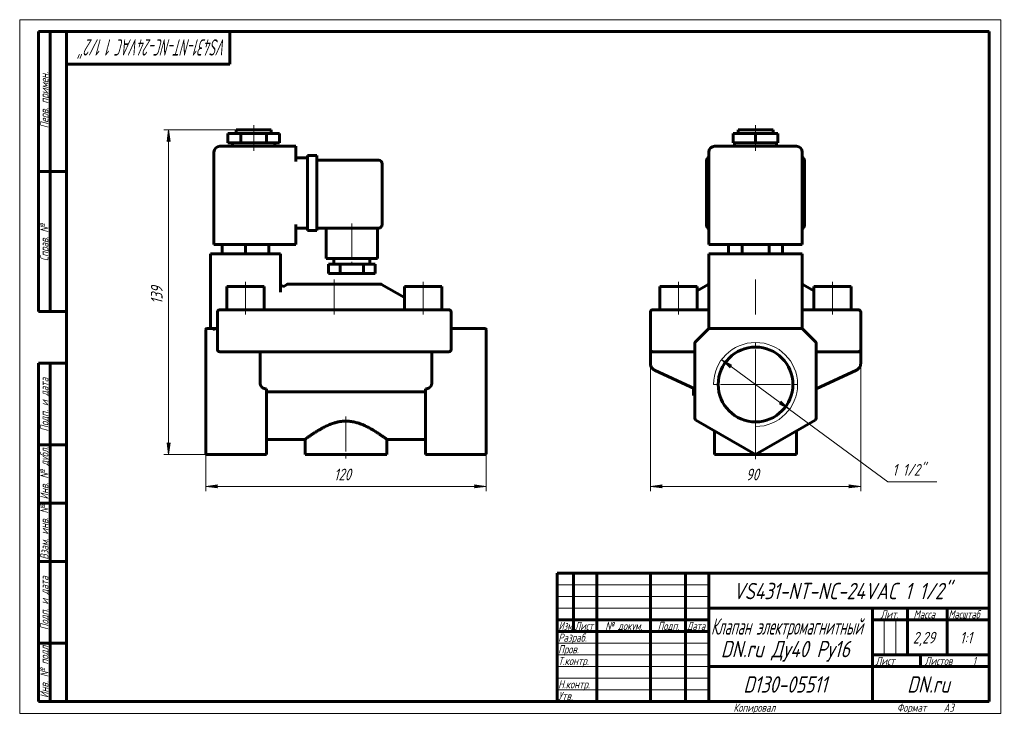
# Model space of a CAD drawing. Header units: millimetres. Extents: x 0 to 421, y 0 to 297.
import ezdxf

# ---------------------------------------------------------------- set-up
doc = ezdxf.new("R2010")
doc.units = ezdxf.units.MM
for name, pattern in [('K5LT_AXLED', [19.5, 15, -1.5, 1.5, -1.5]), ('K5LT_BASIC', [0]), ('K5LT_THIN', [0])]:
    doc.linetypes.add(name, pattern=pattern)
doc.layers.add('Системный слой', color=7, linetype='Continuous')
doc.layers.add('Системный слой (1)', color=251, linetype='Continuous', true_color=0x6c6c6c)
doc.styles.add('KDIMTEXTSTYLE', font='GOST_AU.SHX', dxfattribs={"width": 0.96, "oblique": 15, "height": 5})
doc.styles.add('KTEXTSTYLE', font='GOST_AU.SHX', dxfattribs={"width": 0.96, "height": 5})
doc.dimstyles.new('KDIMSTYLE (1.00)', dxfattribs={"dimtxt": 5, "dimasz": 1, "dimexe": 2, "dimexo": 0, "dimgap": 1, "dimtad": 1, "dimtxsty": 'KDIMTEXTSTYLE', "dimsah": 1, "dimcen": 0, "dimdle": 1, "dimadec": 0, "dimazin": 0, "dimtfac": 0.667, "dimtmove": 0, "dimatfit": 3, "dimfxl": 1, "dimtvp": 1, "dimtolj": 1, "dimtzin": 0, "dimarcsym": 0})

# ---------------------------------------------------------------- blocks, each defined once
blk = doc.blocks.new('U0')
at = {"layer": 'Системный слой (1)', "color": 150, "linetype": 'K5LT_BASIC', "lineweight": 60, "true_color": 0x0080ff}
for q in [(334.96, 177.4), (334.96, 177.39), (334.96, 177.39)]:
    blk.add_line((334.96, 177.39), q, dxfattribs=at)
blk = doc.blocks.new('U1')
at = {"layer": 'Системный слой (1)', "color": 150, "linetype": 'K5LT_BASIC', "lineweight": 60, "true_color": 0x0080ff}
for q in [(294.66, 164.51), (294.96, 164.8)]:
    blk.add_line((294.96, 164.8), q, dxfattribs=at)
blk = doc.blocks.new('U2')
at = {"layer": 'Системный слой (1)', "color": 150, "linetype": 'K5LT_BASIC', "lineweight": 60, "true_color": 0x0080ff}
for p, q in [((294.75, 164.6), (294.72, 164.56)), ((294.81, 164.65), (294.8, 164.65))]:
    blk.add_line(p, q, dxfattribs=at)
blk = doc.blocks.new('U3')
at = {"layer": 'Системный слой (1)', "color": 150, "linetype": 'K5LT_BASIC', "lineweight": 60, "true_color": 0x0080ff}
for q in [(334.96, 164.8), (335.25, 164.51)]:
    blk.add_line((334.96, 164.8), q, dxfattribs=at)
blk = doc.blocks.new('U4')
at = {"layer": 'Системный слой (1)', "color": 150, "linetype": 'K5LT_BASIC', "lineweight": 60, "true_color": 0x0080ff}
for p, q in [((294.95, 177.39), (294.96, 177.4)), ((294.96, 177.39), (294.95, 177.39)), ((294.95, 177.39), (294.95, 177.39))]:
    blk.add_line(p, q, dxfattribs=at)
blk = doc.blocks.new('D0')
at = {"layer": 'Системный слой (1)'}
for points in [[(274.46, 97.18), (274.96, 97.83), (269.96, 97.18), (274.96, 96.52)], [(354.96, 96.52), (359.96, 97.18), (354.96, 97.83), (355.46, 97.18)]]:
    blk.add_hatch(color=7, dxfattribs=at).paths.add_polyline_path(points)
at = {"layer": 'Системный слой (1)', "color": 7, "linetype": 'K5LT_THIN', "lineweight": 18}
for p, q in [((269.96, 161.69), (269.96, 95.18)), ((359.96, 163.8), (359.96, 95.18)), ((269.96, 97.18), (274.96, 97.83)), ((274.96, 96.52), (269.96, 97.18)), ((274.96, 97.83), (274.46, 97.18)), ((274.46, 97.18), (274.96, 96.52)), ((355.46, 97.18), (354.96, 97.83)), ((354.96, 97.83), (359.96, 97.18)), ((359.96, 97.18), (354.96, 96.52)), ((354.96, 96.52), (355.46, 97.18))]:
    blk.add_line(p, q, dxfattribs=at)
blk.add_wipeout([(310.87, 98.18), (310.87, 105.56), (318.72, 105.56), (318.72, 98.18)]).dxf.layer = 'Системный слой (1)'
blk.add_line((269.96, 97.18), (359.96, 97.18), dxfattribs=at)
at = {"layer": 'Системный слой (1)', "color": 7, "insert": (310.87, 104.76), "char_height": 5, "attachment_point": 1, "style": 'KTEXTSTYLE'}
blk.add_mtext('\\H5.0;\\W1.000;\\Q15;\\Q15;\\W0.965;90', dxfattribs=at)
blk = doc.blocks.new('KDIMARROW_01')
at = {"layer": 'Системный слой'}
blk.add_hatch(color=0, dxfattribs=at).paths.add_polyline_path([(-5, -0.66), (0, 0), (-5, 0.66), (-4.5, 0)])
at = {"layer": 'Системный слой', "color": 0, "linetype": 'K5LT_THIN', "lineweight": 18}
for p, q in [((-4.5, 0), (-5, 0.66)), ((-5, 0.66), (0, 0)), ((0, 0), (-5, -0.66)), ((-5, -0.66), (-4.5, 0))]:
    blk.add_line(p, q, dxfattribs=at)
at = {"layer": 'Системный слой (1)', "color": 0, "linetype": 'K5LT_THIN', "lineweight": 18}
blk.add_line((79.65, 140.8), (78.65, 140.8), dxfattribs=at)
blk = doc.blocks.new('D1')
at = {"layer": 'Системный слой (1)'}
for points in [[(304.88, 149.03), (300.46, 151.47), (304.1, 147.97), (304.08, 148.8)], [(329.46, 130.14), (325.82, 133.63), (325.83, 132.8), (325.04, 132.57)]]:
    blk.add_hatch(color=7, dxfattribs=at).paths.add_polyline_path(points)
at = {"layer": 'Системный слой (1)', "color": 7, "linetype": 'K5LT_THIN', "lineweight": 18}
for p, q in [((300.46, 151.47), (304.88, 149.03)), ((304.1, 147.97), (300.46, 151.47)), ((300.46, 151.47), (329.46, 130.14)), ((304.88, 149.03), (304.08, 148.8)), ((304.08, 148.8), (304.1, 147.97)), ((325.04, 132.57), (325.83, 132.8)), ((329.46, 130.14), (325.04, 132.57)), ((325.83, 132.8), (325.82, 133.63)), ((325.82, 133.63), (329.46, 130.14))]:
    blk.add_line(p, q, dxfattribs=at)
blk.add_wipeout([(373.55, 100.18), (373.55, 107.56), (389.9, 107.56), (389.9, 100.18)]).dxf.layer = 'Системный слой (1)'
for p, q in [((329.46, 130.14), (371.55, 99.18)), ((371.55, 99.18), (392.59, 99.18))]:
    blk.add_line(p, q, dxfattribs=at)
at = {"layer": 'Системный слой (1)', "color": 7, "insert": (373.55, 106.76), "char_height": 5, "attachment_point": 1, "style": 'KTEXTSTYLE'}
blk.add_mtext('\\H5.0;\\W1.000;\\Q15;\\Q15;\\W0.965;1 1/2"', dxfattribs=at)
blk = doc.blocks.new('U5')
at = {"layer": 'Системный слой (1)', "color": 30, "linetype": 'K5LT_AXLED', "lineweight": 18, "true_color": 0xff8000}
for q in [(314.96, 158.8), (296.96, 140.8), (332.96, 140.8), (314.96, 122.8)]:
    blk.add_line((314.96, 140.8), q, dxfattribs=at)
blk = doc.blocks.new('U6')
at = {"layer": 'Системный слой (1)', "color": 150, "linetype": 'K5LT_BASIC', "lineweight": 60, "true_color": 0x0080ff}
for p, q in [((111.89, 183.16), (111.65, 183.8)), ((112.48, 182.82), (111.89, 183.16)), ((113.15, 182.93), (112.48, 182.82))]:
    blk.add_line(p, q, dxfattribs=at)
blk = doc.blocks.new('U7')
at = {"layer": 'Системный слой (1)', "color": 150, "linetype": 'K5LT_BASIC', "lineweight": 60, "true_color": 0x0080ff}
for p, q in [((105.65, 117.3), (122.15, 117.3)), ((157.15, 117.3), (173.65, 117.3))]:
    blk.add_line(p, q, dxfattribs=at)
blk = doc.blocks.new('D2')
at = {"layer": 'Системный слой (1)'}
for points in [[(79.65, 97.18), (84.65, 97.83), (84.15, 97.18), (84.65, 96.52)], [(199.65, 97.18), (194.65, 97.83), (195.15, 97.18), (194.65, 96.52)]]:
    blk.add_hatch(color=7, dxfattribs=at).paths.add_polyline_path(points)
at = {"layer": 'Системный слой (1)', "color": 7, "linetype": 'K5LT_THIN', "lineweight": 18}
for p, q in [((79.65, 140.8), (79.65, 95.18)), ((199.65, 138.71), (199.65, 95.18)), ((79.65, 97.18), (84.65, 97.83)), ((84.65, 96.52), (79.65, 97.18)), ((84.65, 97.83), (84.15, 97.18)), ((84.15, 97.18), (84.65, 96.52)), ((195.15, 97.18), (194.65, 97.83)), ((194.65, 97.83), (199.65, 97.18)), ((199.65, 97.18), (194.65, 96.52)), ((194.65, 96.52), (195.15, 97.18))]:
    blk.add_line(p, q, dxfattribs=at)
blk.add_wipeout([(134.51, 98.18), (134.51, 105.56), (144.39, 105.56), (144.39, 98.18)]).dxf.layer = 'Системный слой (1)'
blk.add_line((199.65, 97.18), (79.65, 97.18), dxfattribs=at)
at = {"layer": 'Системный слой (1)', "color": 7, "insert": (134.51, 104.76), "char_height": 5, "attachment_point": 1, "style": 'KTEXTSTYLE'}
blk.add_mtext('\\H5.0;\\W1.000;\\Q15;\\Q15;\\W0.965;120', dxfattribs=at)
blk = doc.blocks.new('D3')
at = {"layer": 'Системный слой (1)'}
for points in [[(64.42, 244.8), (63.76, 249.8), (63.1, 244.8), (63.76, 245.3)], [(63.76, 110.8), (64.42, 115.8), (63.76, 115.3), (63.1, 115.8)]]:
    blk.add_hatch(color=7, dxfattribs=at).paths.add_polyline_path(points)
at = {"layer": 'Системный слой (1)', "color": 7, "linetype": 'K5LT_THIN', "lineweight": 18}
for p, q in [((92.65, 249.8), (61.76, 249.8)), ((63.1, 244.8), (63.76, 249.8)), ((63.76, 249.8), (64.42, 244.8)), ((63.76, 245.3), (63.1, 244.8)), ((64.42, 244.8), (63.76, 245.3)), ((63.76, 110.8), (63.1, 115.8)), ((63.1, 115.8), (63.76, 115.3)), ((63.76, 115.3), (64.42, 115.8)), ((64.42, 115.8), (63.76, 110.8)), ((80.15, 110.8), (61.76, 110.8))]:
    blk.add_line(p, q, dxfattribs=at)
blk.add_wipeout([(62.76, 175.29), (55.38, 175.29), (55.38, 184.91), (62.76, 184.91)]).dxf.layer = 'Системный слой (1)'
blk.add_line((63.76, 110.8), (63.76, 249.8), dxfattribs=at)
at = {"layer": 'Системный слой (1)', "color": 7, "insert": (56.17, 175.29), "char_height": 5, "attachment_point": 1, "rotation": 90, "style": 'KTEXTSTYLE'}
blk.add_mtext('\\H5.0;\\W1.000;\\Q15;\\Q15;\\W0.965;139', dxfattribs=at)
blk = doc.blocks.new('U8')
at = {"color": 7, "linetype": 'K5LT_THIN', "lineweight": 18}
for p, q in [((0, 0), (0, 297)), ((0, 297), (420, 297)), ((420, 297), (420, 0)), ((230, 55), (295, 55)), ((230, 50), (295, 50)), ((230, 45), (295, 45)), ((369.96, 25), (369.96, 40)), ((374.98, 25), (374.98, 40)), ((230, 30), (295, 30)), ((230, 25), (295, 25)), ((230, 20), (295, 20)), ((230, 15), (295, 15)), ((230, 10), (295, 10)), ((420, 0), (0, 0))]:
    blk.add_line(p, q, dxfattribs=at)
at = {"color": 150, "linetype": 'K5LT_BASIC', "lineweight": 60, "true_color": 0x0080ff}
for p, q in [((8, 172), (8, 292)), ((20, 292), (8, 292)), ((13, 172), (13, 292)), ((20, 5), (20, 292)), ((20, 292), (415, 292)), ((90, 292), (90, 278)), ((415, 292), (415, 5)), ((90, 278), (20, 278)), ((20, 232), (8, 232)), ((20, 172), (8, 172)), ((8, 5), (8, 150)), ((20, 150), (8, 150)), ((13, 5), (13, 150)), ((20, 115), (8, 115)), ((20, 90), (8, 90)), ((20, 65), (8, 65)), ((230, 60), (415, 60)), ((230, 5), (230, 60)), ((237, 35), (237, 60)), ((247, 5), (247, 60)), ((270, 5), (270, 60)), ((285, 5), (285, 60)), ((295, 5), (295, 60)), ((295, 45), (415, 45)), ((365, 5), (365, 45)), ((380, 25), (380, 45)), ((397, 25), (397, 45)), ((230, 40), (295, 40)), ((365, 40), (380, 40)), ((380, 40), (415, 40)), ((230, 35), (295, 35)), ((20, 30), (8, 30)), ((365, 25), (415, 25)), ((385.57, 20), (385.57, 25)), ((295, 20), (365, 20)), ((365, 20), (415, 20)), ((20, 5), (8, 5)), ((415, 5), (20, 5))]:
    blk.add_line(p, q, dxfattribs=at)
at = {"color": 7, "attachment_point": 1, "style": 'KTEXTSTYLE'}
for s, insert, char_height, rotation in [('\\H5.0;\\W1.000;\\Q15;\\Q15;\\W0.642;\\H7.00;VS431-NT-NC-24VAC 1 1/2"', (88.58, 281.64), 7, 180), ('\\H5.0;\\W1.000;\\Q15;\\Q15;\\W0.965;\\H3.50;Перв. примен.', (8.82, 250.52), 3.5, 90), ('\\H5.0;\\W1.000;\\Q15;\\Q15;\\W0.965;\\H3.50;Справ. №', (8.82, 193.63), 3.5, 90), ('\\H5.0;\\W1.000;\\Q15;\\Q15;\\W0.965;\\H3.50;Подп. и дата', (8.82, 120.66), 3.5, 90), ('\\H5.0;\\W1.000;\\Q15;\\Q15;\\W0.965;\\H3.50;Инв. № дубл.', (8.82, 91.57), 3.5, 90), ('\\H5.0;\\W1.000;\\Q15;\\Q15;\\W0.965;\\H3.50;Взам. инв. №', (8.82, 65.8), 3.5, 90), ('\\H5.0;\\W1.000;\\Q15;\\Q15;\\W0.965;\\H3.50;Подп. и дата', (8.82, 35.66), 3.5, 90), ('\\H5.0;\\W1.000;\\Q15;\\Q15;\\W0.965;\\H3.50;Инв. № подл.', (8.82, 6.57), 3.5, 90)]:
    blk.add_mtext(s, dxfattribs=dict(at, insert=insert, char_height=char_height, rotation=rotation))
for s, insert, char_height in [('\\H5.0;\\W1.000;\\Q15;\\Q15;\\W0.965;\\H7.00;VS431-NT-NC-24VAC 1 1/2"', (305.39, 55.86), 7), ('\\H5.0;\\W1.000;\\Q15;\\Q15;\\W0.965;\\H3.50;Лит.', (368.47, 44.18), 3.5), ('\\H5.0;\\W1.000;\\Q15;\\Q15;\\W0.965;\\H3.50;Масса', (382.58, 44.18), 3.5), ('\\H5.0;\\W1.000;\\Q15;\\Q15;\\W0.930;\\H3.50;Масштаб', (397.52, 44.18), 3.5), ('\\H5.0;\\W1.000;\\Q15;\\Q15;\\W0.784;\\H3.50;Изм.', (230.62, 39.18), 3.5), ('\\H5.0;\\W1.000;\\Q15;\\Q15;\\W0.799;\\H3.50;Лист', (237.61, 39.18), 3.5), ('\\H5.0;\\W1.000;\\Q15;\\Q15;\\W0.965;\\H3.50;№ докум.', (250.63, 39.18), 3.5), ('\\H5.0;\\W1.000;\\Q15;\\Q15;\\W0.965;\\H3.50;Подп.', (273.1, 39.18), 3.5), ('\\H5.0;\\W1.000;\\Q15;\\Q15;\\W0.799;\\H3.50;Дата', (285.61, 39.18), 3.5), ('\\H5.0;\\W1.000;\\Q15;\\Q15;\\W0.672;\\H7.00;Клапан электромагнитный', (295.88, 40.69), 7), ('\\H5.0;\\W1.000;\\Q15;\\Q15;\\W0.965;\\H3.50;Разраб.', (230.5, 34.18), 3.5), ('\\H5.0;\\W1.000;\\Q15;\\Q15;\\W0.965;2,29', (382.3, 34.9), 5), ('\\H5.0;\\W1.000;\\Q15;\\Q15;\\W0.965;{\\c16711680;1:1}', (402.44, 34.9), 5), ('\\H5.0;\\W1.000;\\Q15;\\Q15;\\W0.965;\\H7.00;DN.ru Ду40 Ру16', (300.11, 31.02), 7), ('\\H5.0;\\W1.000;\\Q15;\\Q15;\\W0.965;\\H3.50;Пров.', (230.5, 29.18), 3.5), ('\\H5.0;\\W1.000;\\Q15;\\Q15;\\W0.965;\\H3.50;Т.контр.', (230.5, 24.18), 3.5), ('\\H5.0;\\W1.000;\\Q15;\\Q15;\\W0.965;\\H3.50;Лист', (366.32, 24.18), 3.5), ('\\H5.0;\\W1.000;\\Q15;\\Q15;\\W0.965;\\H3.50;Листов', (387.36, 24.18), 3.5), ('\\H5.0;\\W1.000;\\Q15;\\Q15;\\W0.965;\\H3.50;1', (407.91, 24.18), 3.5), ('\\H5.0;\\W1.000;\\Q15;\\Q15;\\W0.965;\\H3.50;Н.контр.', (230.5, 14.18), 3.5), ('\\H5.0;\\W1.000;\\Q15;\\Q15;\\W0.965;\\H7.00;D130-05511', (309.74, 15.86), 7), ('\\H5.0;\\W1.000;\\Q15;\\Q15;\\W0.965;\\H7.00;DN.ru', (379.84, 15.86), 7), ('\\H5.0;\\W1.000;\\Q15;\\Q15;\\W0.965;\\H3.50;Утв.', (230.5, 9.18), 3.5), ('\\H5.0;\\W1.000;\\Q15;\\Q15;\\W0.965;\\H3.50;Копировал', (305.5, 4.18), 3.5), ('\\H5.0;\\W1.000;\\Q15;\\Q15;\\W0.965;\\H3.50;Формат', (375.5, 4.18), 3.5), ('\\H5.0;\\W1.000;\\Q15;\\Q15;\\W0.965;\\H3.50;A3', (395.5, 4.18), 3.5)]:
    blk.add_mtext(s, dxfattribs=dict(at, insert=insert, char_height=char_height))

msp = doc.modelspace()

# ---------------------------------------------------------------- linework, layer by layer
at = {"layer": 'Системный слой (1)', "color": 150, "linetype": 'K5LT_BASIC', "lineweight": 60, "true_color": 0x0080ff}
for p, q in [((92.654, 248.301), (92.654, 249.801)), ((92.654, 249.801), (107.654, 249.801)), ((107.654, 248.301), (107.654, 249.801)), ((307.458, 248.301), (307.458, 249.801)), ((307.458, 249.801), (322.458, 249.801)), ((322.458, 248.301), (322.458, 249.801)), ((89.154, 244.301), (89.154, 248.301)), ((89.154, 248.301), (94.654, 248.301)), ((94.654, 248.301), (105.654, 248.301)), ((94.654, 244.301), (94.654, 248.301)), ((105.654, 244.301), (105.654, 248.301)), ((105.654, 248.301), (111.154, 248.301)), ((111.154, 244.301), (111.154, 248.301)), ((305.432, 248.301), (314.958, 248.301)), ((305.432, 244.301), (305.432, 248.301)), ((314.958, 244.301), (314.958, 248.301)), ((314.958, 248.301), (324.484, 248.301)), ((324.484, 244.301), (324.484, 248.301)), ((83.154, 200.801), (83.154, 240.301)), ((118.154, 242.801), (85.654, 242.801)), ((89.154, 244.301), (94.654, 244.301)), ((91.154, 242.801), (91.154, 244.301)), ((94.654, 244.301), (105.654, 244.301)), ((105.654, 244.301), (111.154, 244.301)), ((109.154, 242.801), (109.154, 244.301)), ((118.154, 242.801), (118.154, 240.301)), ((118.154, 236.301), (118.154, 240.301)), ((294.958, 200.801), (294.958, 240.301)), ((332.458, 242.801), (297.458, 242.801)), ((305.432, 244.301), (314.958, 244.301)), ((305.958, 242.801), (305.958, 244.301)), ((314.958, 244.301), (324.484, 244.301)), ((323.958, 242.801), (323.958, 244.301)), ((334.958, 200.801), (334.958, 240.301)), ((118.154, 237.801), (123.154, 237.801)), ((123.154, 238.801), (127.154, 238.801)), ((123.154, 236.301), (123.154, 238.801)), ((123.154, 236.301), (123.154, 209.301)), ((127.154, 238.801), (127.154, 236.301)), ((127.154, 236.801), (153.654, 236.801)), ((127.154, 236.301), (127.154, 209.301)), ((293.958, 209.301), (293.958, 236.301)), ((335.958, 236.301), (335.958, 209.301)), ((155.154, 235.301), (155.154, 209.301)), ((118.154, 200.801), (118.154, 209.301)), ((118.154, 207.801), (123.154, 207.801)), ((123.154, 206.801), (123.154, 209.301)), ((123.154, 206.801), (127.154, 206.801)), ((127.154, 209.301), (127.154, 206.801)), ((127.154, 207.801), (153.654, 207.801)), ((131.154, 207.801), (131.154, 194.801)), ((153.154, 207.801), (153.154, 194.801)), ((85.654, 200.801), (83.154, 200.801)), ((85.654, 200.801), (118.154, 200.801)), ((86.654, 200.801), (86.654, 196.801)), ((96.654, 200.801), (96.654, 196.801)), ((106.654, 200.801), (106.654, 196.801)), ((297.458, 200.801), (294.958, 200.801)), ((297.458, 200.801), (332.458, 200.801)), ((303.411, 200.801), (303.411, 196.801)), ((309.184, 200.801), (309.184, 196.801)), ((320.731, 200.801), (320.731, 196.801)), ((326.505, 200.801), (326.505, 196.801)), ((334.958, 200.801), (332.458, 200.801)), ((81.654, 196.801), (81.654, 164.801)), ((81.654, 196.801), (84.154, 196.801)), ((109.154, 196.801), (84.154, 196.801)), ((109.154, 196.801), (111.654, 196.801)), ((111.654, 196.801), (111.654, 180.272)), ((153.154, 194.801), (131.154, 194.801)), ((134.404, 194.801), (134.404, 192.301)), ((149.904, 194.801), (149.904, 192.301)), ((294.958, 196.801), (297.458, 196.801)), ((294.958, 196.801), (294.958, 164.801)), ((332.458, 196.801), (297.458, 196.801)), ((332.458, 196.801), (334.958, 196.801)), ((334.958, 196.801), (334.958, 164.801)), ((132.154, 192.301), (132.154, 188.301)), ((137.154, 192.301), (132.154, 192.301)), ((137.154, 192.301), (137.154, 188.301)), ((147.154, 192.301), (137.154, 192.301)), ((152.154, 192.301), (147.154, 192.301)), ((147.154, 192.301), (147.154, 188.301)), ((152.154, 192.301), (152.154, 188.301)), ((137.154, 188.301), (132.154, 188.301)), ((147.154, 188.301), (137.154, 188.301)), ((152.154, 188.301), (147.154, 188.301)), ((88.654, 182.801), (104.654, 182.801)), ((88.654, 172.801), (88.654, 182.801)), ((104.654, 172.801), (104.654, 182.801)), ((114.422, 183.667), (113.154, 182.934)), ((154.386, 183.801), (114.922, 183.801)), ((154.886, 183.667), (164.654, 178.027)), ((164.654, 182.801), (180.654, 182.801)), ((164.654, 172.801), (164.654, 182.801)), ((180.654, 172.801), (180.654, 182.801)), ((273.958, 172.801), (273.958, 182.801)), ((273.958, 182.801), (289.958, 182.801)), ((294.726, 183.667), (289.958, 180.914)), ((289.958, 172.801), (289.958, 182.801)), ((335.19, 183.667), (339.958, 180.914)), ((339.958, 182.801), (355.958, 182.801)), ((339.958, 172.801), (339.958, 182.801)), ((355.958, 172.801), (355.958, 182.801)), ((85.654, 172.801), (87.654, 172.801)), ((181.654, 172.801), (87.654, 172.801)), ((181.654, 172.801), (183.654, 172.801)), ((270.958, 172.801), (272.958, 172.801)), ((272.958, 172.801), (294.958, 172.801)), ((334.958, 172.801), (356.958, 172.801)), ((356.958, 172.801), (358.958, 172.801)), ((84.654, 171.801), (84.654, 155.801)), ((184.654, 155.801), (184.654, 171.801)), ((269.958, 171.801), (269.958, 155.801)), ((359.958, 171.801), (359.958, 155.801)), ((82.776, 164.801), (80.154, 164.801)), ((84.154, 164.801), (82.776, 164.801)), ((84.154, 164.801), (84.654, 164.801)), ((184.654, 164.801), (199.154, 164.801)), ((294.665, 164.508), (289.251, 159.093)), ((294.677, 164.52), (294.665, 164.508)), ((294.958, 164.801), (295.372, 164.801)), ((334.544, 164.801), (295.372, 164.801)), ((334.958, 164.801), (334.544, 164.801)), ((335.101, 164.658), (335.044, 164.715)), ((340.665, 159.093), (335.251, 164.508)), ((79.654, 164.154), (79.654, 164.301)), ((79.654, 158.74), (79.654, 164.154)), ((199.654, 164.301), (199.654, 164.154)), ((199.654, 158.74), (199.654, 164.154)), ((79.654, 158.386), (79.654, 158.74)), ((79.654, 126.389), (79.654, 158.386)), ((199.654, 158.74), (199.654, 158.386)), ((199.654, 126.389), (199.654, 158.386)), ((288.958, 158.386), (288.958, 126.389)), ((340.958, 126.389), (340.958, 158.386)), ((87.654, 154.801), (85.654, 154.801)), ((87.654, 154.801), (130.22, 154.801)), ((102.925, 154.801), (102.925, 141.426)), ((130.22, 154.801), (139.654, 154.801)), ((139.654, 154.801), (149.088, 154.801)), ((149.088, 154.801), (181.654, 154.801)), ((176.382, 154.801), (176.382, 141.426)), ((183.654, 154.801), (181.654, 154.801)), ((269.958, 155.801), (269.958, 154.801)), ((269.958, 155.801), (269.958, 154.923)), ((269.958, 155.044), (269.958, 155.345)), ((269.958, 154.801), (269.958, 154.801)), ((270.958, 154.801), (269.958, 154.801)), ((269.958, 154.801), (269.958, 149.696)), ((272.958, 154.801), (270.958, 154.801)), ((272.958, 154.801), (288.958, 154.801)), ((340.958, 154.801), (356.958, 154.801)), ((358.958, 154.801), (356.958, 154.801)), ((358.958, 154.801), (359.958, 154.801)), ((359.958, 155.801), (359.958, 154.801)), ((359.958, 155.801), (359.958, 154.923)), ((359.958, 155.044), (359.958, 155.315)), ((359.958, 154.801), (359.958, 154.801)), ((359.958, 154.801), (359.958, 149.695)), ((288.958, 138.925), (271.69, 146.977)), ((288.958, 138.925), (271.69, 146.977)), ((271.69, 146.977), (288.958, 138.925)), ((358.226, 146.977), (340.958, 138.925)), ((358.226, 146.977), (340.958, 138.925)), ((288.458, 138.121), (288.458, 139.158)), ((340.958, 138.925), (341.49, 139.173)), ((105.654, 126.389), (105.654, 138.925)), ((105.654, 137.661), (173.654, 137.661)), ((173.654, 126.389), (173.654, 138.925)), ((288.458, 136.121), (288.458, 138.121)), ((288.958, 138.121), (288.458, 138.121)), ((288.958, 136.121), (288.458, 136.121)), ((79.654, 125.956), (79.654, 126.389)), ((79.654, 111.378), (79.654, 125.956)), ((105.654, 126.389), (105.654, 125.523)), ((105.654, 110.801), (105.654, 125.523)), ((173.654, 125.523), (173.654, 126.389)), ((173.654, 110.801), (173.654, 125.523)), ((199.654, 126.389), (199.654, 125.956)), ((199.654, 111.378), (199.654, 125.956)), ((289.458, 125.523), (314.958, 110.801)), ((314.958, 110.801), (340.458, 125.523)), ((297.458, 120.904), (297.458, 110.801)), ((332.458, 120.904), (332.458, 110.801)), ((122.154, 117.301), (122.154, 110.801)), ((157.154, 117.301), (157.154, 110.801)), ((105.654, 110.801), (80.154, 110.801)), ((157.154, 110.801), (122.154, 110.801)), ((173.654, 110.801), (199.154, 110.801)), ((332.458, 110.801), (297.458, 110.801)), ((314.958, 110.801), (314.958, 111.378))]:
    msp.add_line(p, q, dxfattribs=at)
at = {"layer": 'Системный слой (1)', "color": 30, "linetype": 'K5LT_AXLED', "lineweight": 18, "true_color": 0xff8000}
for p, q in [((100.154, 246.301), (100.154, 251.801)), ((314.958, 246.301), (314.958, 251.801)), ((100.154, 240.801), (100.154, 246.301)), ((314.958, 240.801), (314.958, 246.301)), ((142.154, 209.801), (142.154, 190.301)), ((134.654, 170.801), (134.654, 185.801)), ((314.958, 170.801), (314.958, 185.801)), ((96.654, 170.801), (96.654, 184.801)), ((172.654, 170.801), (172.654, 184.801)), ((281.958, 170.801), (281.958, 184.801)), ((347.958, 170.801), (347.958, 184.801))]:
    msp.add_line(p, q, dxfattribs=at)
at = {"layer": 'Системный слой (1)', "color": 150, "linetype": 'K5LT_BASIC', "lineweight": 60, "true_color": 0x0080ff}
msp.add_circle((314.958, 140.801), 16, dxfattribs=at)
for centre, radius, start, end in [((85.654, 240.301), 2.5, 90, 180), ((297.458, 240.301), 2.5, 90, 180), ((332.458, 240.301), 2.5, 0, 90), ((153.654, 235.301), 1.5, 0, 90), ((296.458, 236.301), 2.5, 126.8699, 180), ((333.458, 236.301), 2.5, 0, 53.1301), ((153.654, 209.301), 1.5, 270, 0), ((296.458, 209.301), 2.5, 180, 233.1301), ((333.458, 209.301), 2.5, 306.8699, 0), ((114.922, 182.801), 1, 90, 120), ((154.386, 182.801), 1, 60, 90), ((295.226, 182.801), 1, 105.54227, 120), ((334.69, 182.801), 1, 60, 74.45773), ((85.654, 171.801), 1, 90, 180), ((183.654, 171.801), 1, 0, 90), ((270.958, 171.801), 1, 90, 180), ((358.958, 171.801), 1, 0, 90), ((80.154, 164.301), 0.5, 90, 180), ((199.154, 164.301), 0.5, 0, 90), ((295.372, 163.801), 1, 90, 135), ((334.544, 163.801), 1, 45, 90), ((289.958, 158.386), 1, 135, 180), ((339.958, 158.386), 1, 0, 45), ((85.654, 155.801), 1, 180, 270), ((183.654, 155.801), 1, 270, 0), ((270.958, 155.801), 1, 180, 270), ((358.958, 155.801), 1, 270, 0), ((289.958, 126.389), 1, 180, 240), ((339.958, 126.389), 1, 300, 0)]:
    msp.add_arc(centre, radius, start, end, dxfattribs=at)
at = {"layer": 'Системный слой (1)', "color": 7, "linetype": 'K5LT_THIN', "lineweight": 18}
msp.add_arc((314.958, 140.801), 18, 270, 180, dxfattribs=at)
at = {"layer": 'Системный слой (1)', "color": 150, "linetype": 'K5LT_BASIC', "lineweight": 60, "true_color": 0x0080ff}
for points, knots in [([(111.654, 183.801), (111.654, 183.799), (111.654, 183.798), (111.654, 183.795), (111.654, 183.793), (111.654, 183.789), (111.654, 183.787), (111.654, 183.783), (111.654, 183.781), (111.654, 183.777), (111.654, 183.774), (111.654, 183.772)], [0, 0, 0, 0, 0.6870943, 0.6870943, 1.6870943, 1.6870943, 2.6870943, 2.6870943, 3.6870943, 3.6870943, 5, 5, 5, 5]), ([(294.955, 177.393), (294.956, 177.395), (294.956, 177.396), (294.956, 177.4), (294.956, 177.402), (294.957, 177.406), (294.957, 177.409), (294.957, 177.414), (294.958, 177.417), (294.958, 177.423), (294.958, 177.427), (294.958, 177.43)], [0, 0, 0, 0, 0.4, 0.4, 0.8, 0.8, 1.2, 1.2, 1.6, 1.6, 2, 2, 2, 2]), ([(334.96, 177.393), (334.96, 177.395), (334.96, 177.396), (334.959, 177.4), (334.959, 177.402), (334.959, 177.406), (334.959, 177.409), (334.958, 177.414), (334.958, 177.417), (334.958, 177.423), (334.958, 177.427), (334.958, 177.43)], [0, 0, 0, 0, 0.4, 0.4, 0.8, 0.8, 1.2, 1.2, 1.6, 1.6, 2, 2, 2, 2]), ([(84.154, 164.801), (84.086, 164.801), (83.953, 164.704), (83.748, 164.651), (83.55, 164.595), (83.353, 164.556), (83.157, 164.528), (82.965, 164.511), (82.838, 164.508), (82.776, 164.508)], [0, 0, 0, 0, 0.1940726, 0.3623054, 0.5074538, 0.6457869, 0.7773047, 0.8921854, 1, 1, 1, 1]), ([(271.69, 146.977), (271.689, 146.977), (271.687, 146.978), (271.676, 146.983), (271.667, 146.987), (271.645, 146.998), (271.633, 147.004), (271.595, 147.023), (271.57, 147.036), (271.496, 147.075), (271.447, 147.103), (271.303, 147.191), (271.211, 147.254), (271.016, 147.405), (270.914, 147.495), (270.724, 147.688), (270.635, 147.792), (270.471, 148.012), (270.397, 148.128), (270.264, 148.368), (270.206, 148.493), (270.108, 148.749), (270.068, 148.879), (270.006, 149.144), (269.984, 149.278), (269.963, 149.503), (269.958, 149.595), (269.958, 149.689), (269.958, 149.693), (269.958, 149.696)], [0.0088822, 0.0088822, 0.0088822, 0.0088822, 0.0355288, 0.0355288, 0.2083134, 0.2083134, 0.4432733, 0.4432733, 0.9131933, 0.9131933, 1.8530331, 1.8530331, 3.7238307, 3.7238307, 5.98359, 5.98359, 8.2685239, 8.2685239, 10.5664437, 10.5664437, 12.8647407, 12.8647407, 15.1506502, 15.1506502, 17.4115273, 17.4115273, 18.9435309, 18.9435309, 18.99666, 18.99666, 18.99666, 18.99666]), ([(358.226, 146.977), (358.227, 146.977), (358.229, 146.978), (358.239, 146.983), (358.248, 146.987), (358.27, 146.998), (358.283, 147.004), (358.32, 147.023), (358.345, 147.036), (358.42, 147.075), (358.469, 147.103), (358.613, 147.191), (358.705, 147.254), (358.9, 147.405), (359.001, 147.495), (359.192, 147.688), (359.281, 147.792), (359.444, 148.012), (359.519, 148.128), (359.652, 148.368), (359.71, 148.493), (359.808, 148.749), (359.848, 148.879), (359.91, 149.144), (359.932, 149.278), (359.953, 149.503), (359.957, 149.595), (359.958, 149.689), (359.958, 149.693), (359.958, 149.696)], [0.0088822, 0.0088822, 0.0088822, 0.0088822, 0.0355288, 0.0355288, 0.2083134, 0.2083134, 0.4432733, 0.4432733, 0.9131933, 0.9131933, 1.8530331, 1.8530331, 3.7238307, 3.7238307, 5.98359, 5.98359, 8.2685239, 8.2685239, 10.5664437, 10.5664437, 12.8647407, 12.8647407, 15.1506502, 15.1506502, 17.4115273, 17.4115273, 18.9435309, 18.9435309, 18.99666, 18.99666, 18.99666, 18.99666]), ([(271.69, 146.977), (271.69, 146.977), (271.69, 146.977), (271.69, 146.977), (271.69, 146.977), (271.69, 146.977), (271.69, 146.977), (271.689, 146.977), (271.689, 146.977), (271.688, 146.978), (271.688, 146.978), (271.686, 146.978), (271.686, 146.979), (271.683, 146.98), (271.681, 146.981), (271.676, 146.983), (271.673, 146.985), (271.664, 146.989), (271.659, 146.991), (271.643, 146.999), (271.633, 147.004), (271.604, 147.018), (271.586, 147.028), (271.549, 147.047), (271.531, 147.056), (271.495, 147.076), (271.477, 147.086), (271.445, 147.105), (271.431, 147.113), (271.417, 147.122)], [0.0014088, 0.0014088, 0.0014088, 0.0014088, 0.0040909, 0.0040909, 0.0095906, 0.0095906, 0.02059, 0.02059, 0.0425888, 0.0425888, 0.0865863, 0.0865863, 0.1731726, 0.1731726, 0.3449364, 0.3449364, 0.6413107, 0.6413107, 1.1854758, 1.1854758, 2.1766312, 2.1766312, 3.9645612, 3.9645612, 5.7645612, 5.7645612, 7.5645612, 7.5645612, 9, 9, 9, 9]), ([(358.226, 146.977), (358.226, 146.977), (358.226, 146.977), (358.226, 146.977), (358.226, 146.977), (358.226, 146.977), (358.226, 146.977), (358.227, 146.977), (358.227, 146.977), (358.227, 146.978), (358.228, 146.978), (358.229, 146.978), (358.23, 146.979), (358.233, 146.98), (358.235, 146.981), (358.239, 146.983), (358.243, 146.985), (358.251, 146.989), (358.257, 146.991), (358.273, 146.999), (358.283, 147.004), (358.312, 147.018), (358.33, 147.028), (358.366, 147.047), (358.384, 147.056), (358.421, 147.076), (358.439, 147.086), (358.471, 147.105), (358.485, 147.113), (358.499, 147.122)], [0.0014087, 0.0014087, 0.0014087, 0.0014087, 0.0040909, 0.0040909, 0.0095906, 0.0095906, 0.0205898, 0.0205898, 0.0425884, 0.0425884, 0.0865855, 0.0865855, 0.1731711, 0.1731711, 0.3449334, 0.3449334, 0.6413047, 0.6413047, 1.1854638, 1.1854638, 2.1766074, 2.1766074, 3.9645135, 3.9645135, 5.7645135, 5.7645135, 7.5645135, 7.5645135, 9, 9, 9, 9]), ([(105.654, 138.925), (105.601, 138.926), (105.539, 138.928), (105.447, 138.933), (105.378, 138.939), (105.288, 138.948), (105.199, 138.959), (105.111, 138.972), (105.026, 138.988), (104.942, 139.005), (104.859, 139.025), (104.779, 139.046), (104.701, 139.069), (104.602, 139.101), (104.507, 139.135), (104.415, 139.173), (104.35, 139.202), (104.287, 139.231), (104.227, 139.262), (104.168, 139.293), (104.112, 139.325), (104.053, 139.361), (103.984, 139.405), (103.907, 139.458), (103.841, 139.507), (103.795, 139.544), (103.76, 139.573), (103.724, 139.605), (103.675, 139.648), (103.639, 139.683), (103.586, 139.736), (103.534, 139.79), (103.462, 139.874), (103.4, 139.952), (103.337, 140.04), (103.284, 140.122), (103.238, 140.2), (103.2, 140.27), (103.17, 140.33), (103.138, 140.396), (103.119, 140.442), (103.09, 140.513), (103.072, 140.561), (103.045, 140.64), (103.027, 140.699), (103.009, 140.763), (102.995, 140.818), (102.982, 140.874), (102.97, 140.935), (102.96, 140.991), (102.952, 141.046), (102.944, 141.1), (102.938, 141.155), (102.933, 141.209), (102.93, 141.263), (102.927, 141.318), (102.925, 141.372), (102.925, 141.408), (102.925, 141.426)], [0, 0, 0, 0, 0.0385861, 0.0448549, 0.0669954, 0.0888118, 0.110476, 0.1317417, 0.1527517, 0.1733991, 0.1939372, 0.2139784, 0.2336385, 0.2526513, 0.2894638, 0.3070986, 0.3241467, 0.3410326, 0.357403, 0.373422, 0.3888921, 0.4041716, 0.4238098, 0.447919, 0.4716893, 0.4835928, 0.490567, 0.5046123, 0.5186371, 0.5378973, 0.5404476, 0.5732813, 0.5922055, 0.6203145, 0.6454307, 0.6705588, 0.6909224, 0.7113356, 0.7284189, 0.739471, 0.7642058, 0.7645783, 0.7948891, 0.8013338, 0.8253796, 0.8395092, 0.8496248, 0.8661452, 0.8810845, 0.8944192, 0.9077407, 0.9210135, 0.9342518, 0.947436, 0.9605998, 0.9737414, 0.9868766, 1, 1, 1, 1]), ([(173.654, 138.925), (173.707, 138.926), (173.768, 138.928), (173.861, 138.933), (173.93, 138.939), (174.02, 138.948), (174.109, 138.959), (174.196, 138.972), (174.282, 138.988), (174.366, 139.005), (174.448, 139.025), (174.529, 139.046), (174.607, 139.069), (174.706, 139.101), (174.801, 139.135), (174.892, 139.173), (174.957, 139.202), (175.02, 139.231), (175.081, 139.262), (175.139, 139.293), (175.195, 139.325), (175.255, 139.361), (175.324, 139.405), (175.4, 139.458), (175.466, 139.507), (175.512, 139.544), (175.547, 139.573), (175.584, 139.605), (175.632, 139.648), (175.668, 139.683), (175.722, 139.736), (175.773, 139.79), (175.845, 139.874), (175.907, 139.952), (175.97, 140.04), (176.023, 140.122), (176.07, 140.2), (176.108, 140.27), (176.138, 140.33), (176.169, 140.396), (176.189, 140.442), (176.218, 140.513), (176.236, 140.561), (176.263, 140.64), (176.281, 140.699), (176.298, 140.763), (176.312, 140.818), (176.325, 140.874), (176.337, 140.935), (176.347, 140.991), (176.356, 141.046), (176.363, 141.1), (176.369, 141.155), (176.374, 141.209), (176.378, 141.263), (176.381, 141.318), (176.382, 141.372), (176.382, 141.408), (176.382, 141.426)], [0, 0, 0, 0, 0.0385861, 0.0448549, 0.0669954, 0.0888118, 0.110476, 0.1317417, 0.1527517, 0.1733991, 0.1939372, 0.2139784, 0.2336385, 0.2526513, 0.2894638, 0.3070986, 0.3241467, 0.3410326, 0.357403, 0.373422, 0.3888921, 0.4041716, 0.4238098, 0.447919, 0.4716893, 0.4835928, 0.490567, 0.5046123, 0.5186371, 0.5378973, 0.5404476, 0.5732813, 0.5922055, 0.6203145, 0.6454307, 0.6705588, 0.6909224, 0.7113356, 0.7284189, 0.739471, 0.7642058, 0.7645783, 0.7948891, 0.8013338, 0.8253796, 0.8395092, 0.8496248, 0.8661452, 0.8810845, 0.8944192, 0.9077407, 0.9210135, 0.9342518, 0.947436, 0.9605998, 0.9737414, 0.9868766, 1, 1, 1, 1]), ([(157.154, 117.301), (157.154, 117.301), (157.116, 117.329), (156.971, 117.437), (156.78, 117.578), (156.55, 117.747), (156.268, 117.952), (155.962, 118.175), (155.643, 118.403), (155.321, 118.632), (154.966, 118.882), (154.575, 119.153), (154.148, 119.446), (153.627, 119.796), (153.004, 120.206), (152.27, 120.675), (151.562, 121.11), (150.9, 121.503), (150.244, 121.879), (149.519, 122.276), (148.721, 122.688), (147.978, 123.048), (147.299, 123.355), (146.695, 123.611), (146.095, 123.848), (145.437, 124.088), (144.707, 124.328), (143.894, 124.56), (143.121, 124.743), (142.396, 124.883), (141.725, 124.985), (141.048, 125.059), (140.375, 125.104), (139.91, 125.116), (139.473, 125.117), (139.047, 125.108), (138.432, 125.073), (137.747, 125.006), (137.007, 124.901), (136.211, 124.749), (135.489, 124.577), (134.836, 124.396), (134.178, 124.192), (133.454, 123.941), (132.667, 123.635), (131.864, 123.293), (131.049, 122.916), (130.226, 122.505), (129.486, 122.112), (128.831, 121.747), (128.205, 121.384), (127.549, 120.991), (126.872, 120.57), (126.227, 120.156), (125.617, 119.754), (125.045, 119.368), (124.516, 119.003), (124.029, 118.662), (123.588, 118.349), (123.228, 118.089), (122.938, 117.879), (122.684, 117.693), (122.458, 117.526), (122.282, 117.396), (122.179, 117.32), (122.154, 117.301), (122.154, 117.301), (122.154, 117.301)], [0, 0, 0, 0, 0.01276234, 0.02340085, 0.03191441, 0.04049573, 0.04914421, 0.05786168, 0.06456299, 0.07137586, 0.07838019, 0.08546495, 0.09278393, 0.10025692, 0.1105814, 0.12090452, 0.13122396, 0.13869013, 0.1460017, 0.15517845, 0.16415014, 0.17291572, 0.17930182, 0.18553709, 0.19149234, 0.19731823, 0.20484649, 0.21243383, 0.22007752, 0.22599202, 0.23195046, 0.23790077, 0.24380084, 0.2495373, 0.24999778, 0.25516396, 0.26062619, 0.26603095, 0.2731283, 0.28025238, 0.28740454, 0.2929061, 0.2984807, 0.30607743, 0.31390898, 0.32197309, 0.33077534, 0.33983608, 0.34915392, 0.35619904, 0.36316629, 0.37227573, 0.38139215, 0.39051502, 0.39976992, 0.40902704, 0.41828514, 0.42758558, 0.43699025, 0.44649638, 0.45378628, 0.4611455, 0.47106026, 0.48081764, 0.49041819, 0.49936276, 0.49999343, 0.49999343, 0.49999343, 0.49999343])]:
    msp.add_open_spline(points, degree=3, knots=knots, dxfattribs=at)
for points in [[(80.154, 110.801), (79.861, 110.801), (79.654, 111.04), (79.654, 111.378)], [(199.154, 110.801), (199.447, 110.801), (199.654, 111.04), (199.654, 111.378)]]:
    msp.add_rational_spline(points, [1, 0.804737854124, 0.804737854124, 1], degree=3, dxfattribs=at)

# ---------------------------------------------------------------- block references
at = {"layer": 'Системный слой (1)'}
for name in ['U6', 'U4', 'U0', 'U1', 'U2', 'U3', 'U7']:
    msp.add_blockref(name, (0, 0), dxfattribs=at)

# ---------------------------------------------------------------- next in the draw order: dimensions: what is measured, and where the dimension line sits
at = {"layer": 'Системный слой (1)', "color": 7}
for base, p1, p2, text, picture, middle in [((269.958, 97.176), (359.958, 163.801), (269.958, 161.686), '\\H5.0;\\W0.965;\\Q15;\\H5.0;\\W0.965;\\Q15;\\Q15;90', 'D0', (314.958, 97.176)), ((199.654, 97.176), (79.654, 140.801), (199.654, 138.71), '\\H5.0;\\W0.965;\\Q15;\\H5.0;\\W0.965;\\Q15;\\Q15;120', 'D2', (139.654, 97.176))]:
    dim = msp.add_linear_dim(base=base, p1=p1, p2=p2, text=text, dimstyle='KDIMSTYLE (1.00)', override={"dimexo": 0, "dimblk1": 'KDIMARROW_01', "dimblk2": 'KDIMARROW_01', "dimse1": 0, "dimse2": 0, "dimclrt": 7, "dimtolj": 1}, dxfattribs=at)
    dim.commit()
    dim.dimension.update_dxf_attribs({"geometry": picture, "text_midpoint": middle, "dimtype": 160})

# ---------------------------------------------------------------- next in the draw order: linework, layer by layer
at = {"layer": 'Системный слой (1)', "color": 30, "linetype": 'K5LT_AXLED', "lineweight": 18, "true_color": 0xff8000}
msp.add_line((139.654, 127.116), (139.654, 108.801), dxfattribs=at)

# ---------------------------------------------------------------- next in the draw order: dimensions: what is measured, and where the dimension line sits
at = {"layer": 'Системный слой (1)', "color": 7}
dim = msp.add_linear_dim(base=(63.76, 110.801), p1=(92.654, 249.801), p2=(80.154, 110.801), angle=90, text='\\H5.0;\\W0.965;\\Q15;\\H5.0;\\W0.965;\\Q15;\\Q15;139', dimstyle='KDIMSTYLE (1.00)', override={"dimexo": 0, "dimblk1": 'KDIMARROW_01', "dimblk2": 'KDIMARROW_01', "dimse1": 0, "dimse2": 0, "dimclrt": 7, "dimtolj": 1}, dxfattribs=at)
dim.commit()
dim.dimension.update_dxf_attribs({"geometry": 'D3', "text_midpoint": (63.76, 180.301), "dimtype": 160})
dim = msp.add_diameter_dim_2p(p1=(300.458, 151.465), p2=(329.458, 130.136), text='\\H5.0;\\W0.965;\\Q15;\\H5.0;\\W0.965;\\Q15;\\Q15;1 1/2"', dimstyle='KDIMSTYLE (1.00)', override={"dimtih": 1, "dimtoh": 1, "dimblk1": 'KDIMARROW_01', "dimblk2": 'KDIMARROW_01', "dimclrt": 7, "dimtmove": 1, "dimatfit": 2, "dimtolj": 1}, dxfattribs=at)
dim.commit()
dim.dimension.update_dxf_attribs({"geometry": 'D1', "text_midpoint": (373.552, 99.176), "dimtype": 163})

# ---------------------------------------------------------------- next in the draw order: linework, layer by layer
at = {"layer": 'Системный слой (1)', "color": 30, "linetype": 'K5LT_AXLED', "lineweight": 18, "true_color": 0xff8000}
msp.add_line((314.958, 108.801), (314.958, 127.116), dxfattribs=at)

# ---------------------------------------------------------------- next in the draw order: block references
msp.add_blockref('U8', (0, 0))
at = {"layer": 'Системный слой (1)'}
msp.add_blockref('U5', (0, 0), dxfattribs=at)

doc.saveas('drawing.dxf')
